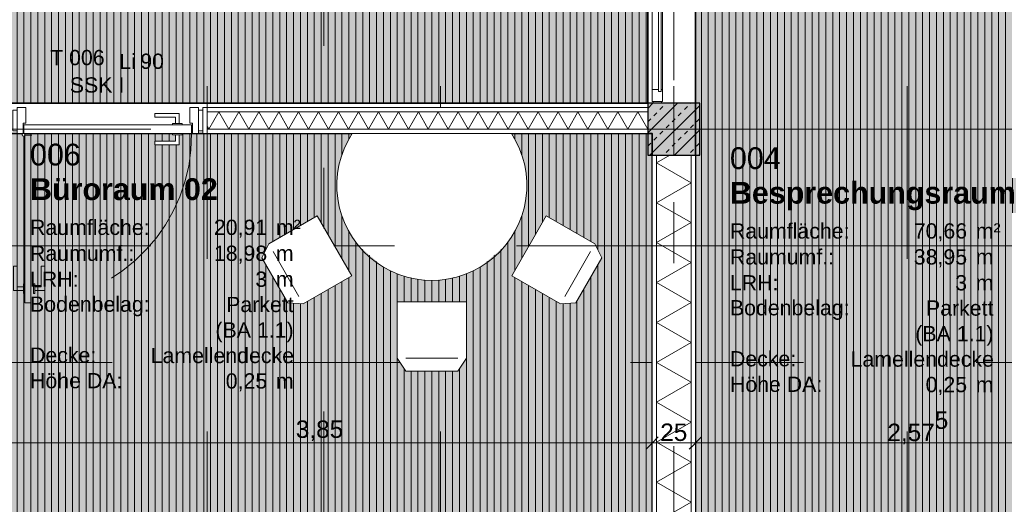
# Model space of a CAD drawing. Header units: metres. Extents: x -111 to 152, y -132 to 99.
# Tile 164 of 256: x -9.18 to -3.49, y -18.37 to -15.57. Entities that reach past the tile are written whole.
import ezdxf
from ezdxf.enums import TextEntityAlignment as Align

# ---------------------------------------------------------------- set-up
doc = ezdxf.new("R2010")
doc.units = ezdxf.units.M
doc.header["$PDMODE"] = 1
doc.header["$PDSIZE"] = -2
for name, pattern in [('Achsen 01', [5.291531, 3.175, -1.058062, 0.352704, -0.705764]), ('gestrichelt - 01', [2, 1, -1]), ('Raster 01', [2, 1, -1])]:
    doc.linetypes.add(name, pattern=pattern)
doc.layers.get('0').update_dxf_attribs({"lineweight": 25})
for name, color, linetype, lineweight, true_color in [('013_Beton und Stahlbetonarbeiten-000 Sichtbeton-343 Innenstütze', 5, 'Continuous', 5, 0x0000ff), ('031_Metallbauarbeiten-350 Lamellendecke DS', 7, 'Continuous', 35, 0x666666), ('039_Trockenbauarbeiten-340 Dämmung', 7, 'Continuous', 9, 0xc0c0c0), ('AV1-Achsen', 1, 'Achsen 01', 18, 0xff0000), ('AV1-Einrichtung', 7, 'Continuous', 9, 0xa6a6a6), ('AV1-Raster', 7, 'Raster 01', 9, 0xa6a6a6), ('AV1-Stempel-Türnummern', 7, 'Continuous', 100, 0x02abea)]:
    doc.layers.add(name, color=color, linetype=linetype, lineweight=lineweight, true_color=true_color)
for name, color, linetype, lineweight in [('013_Beton und Stahlbetonarbeiten-340 Innenstützen', 7, 'Continuous', 25), ('027_Tischlerarbeiten-340 Innentüren', 7, 'Continuous', 9), ('031_Metallbauarbeiten-340 Innentüren _ Elemente', 7, 'Continuous', 9), ('039_Trockenbauarbeiten-340 Gipskarton', 7, 'Continuous', 9), ('_1.35m (3D)', 7, 'Continuous', 9), ('_EG (2D)', 7, 'Continuous', 9), ('_EG - DS (2D)', 7, 'Continuous', 9), ('_GRU (2D)', 7, 'Continuous', 9), ('AV1-Schnitt Achsen', 7, 'Achsen 01', 18), ('AV1-Stempel-Raumstempel', 7, 'Continuous', 9), ('Keine', 7, 'Continuous', 9)]:
    doc.layers.add(name, color=color, linetype=linetype, lineweight=lineweight)
doc.layers.get('0').freeze()
doc.styles.add('Arial', font='arial.ttf')
doc.styles.add('Arial (bold)', font='arialbd.ttf')
doc.dimstyles.new('COE 50', dxfattribs={"dimtxt": 126.090495, "dimasz": 0.001414, "dimexe": 0.001, "dimexo": 0.01, "dimgap": 0.001, "dimtad": 1, "dimdec": 3, "dimtxsty": 'Arial', "dimblk": 'VW_SLASH-3', "dimblk1": 'VW_SLASH-3', "dimblk2": 'VW_SLASH-3', "dimcen": 0, "dimadec": 3, "dimazin": 0, "dimtfac": 0.8, "dimtdec": 3, "dimtix": 1, "dimtmove": 0, "dimatfit": 0, "dimldrblk": 'VW_SLASH-2', "dimfxl": 0.002, "dimfxlon": 1, "dimfrac": 2, "dimtolj": 1, "dimarcsym": 0})
pattern_1 = [(90, (0, 0), (0.04, 0), [])]

# ---------------------------------------------------------------- blocks, each defined once
blk = doc.blocks.new('Group-2')
at = {"layer": 'AV1-Raster'}
for p, q in [((-8.1, -22.95), (-8.1, 1.35)), ((-6.75, -22.95), (-6.75, 1.35)), ((-5.4, -22.95), (-5.4, 1.35)), ((-4.05, -22.95), (-4.05, 1.35)), ((1.35, -16.2), (-40.5, -16.2)), ((1.35, -17.55), (-40.5, -17.55))]:
    blk.add_line(p, q, dxfattribs=at)
blk = doc.blocks.new('1.35m (3D)')
at = {"layer": 'AV1-Raster', "color": 7}
blk.add_blockref('Group-2', (0, 0), dxfattribs=at)
blk = doc.blocks.new('EG - DS (2D)')
at = {"layer": '031_Metallbauarbeiten-350 Lamellendecke DS', "linetype": 'Continuous', "lineweight": 0, "transparency": 33554508}
h = blk.add_hatch(color=254, dxfattribs=at)
h.paths.add_polyline_path([(-5.55, -5.525), (-31.125, -5.525), (-31.125, -7.35), (-25.575, -7.35), (-25.575, -13.625), (-23.075, -13.625), (-23.075, -7.975), (-16.075, -7.975), (-16.075, -13.625), (-23.075, -13.625), (-23.075, -16.075), (-16.075, -16.075), (-16.075, -16.05), (-5.55, -16.05)])
h.paths.add_polyline_path([(-8.0229, -7.95), (-8.0229, -13.65), (-13.575, -13.65), (-13.575, -7.95)])
at = {"layer": '031_Metallbauarbeiten-350 Lamellendecke DS', "linetype": 'Continuous', "lineweight": 9, "transparency": 33554508}
h = blk.add_hatch(dxfattribs=at)
h.set_pattern_fill('Lamellendecke', color=252, style=0, pattern_type=2)
h.set_pattern_definition(pattern_1)
h.paths.add_polyline_path([(-5.55, -5.525), (-31.125, -5.525), (-31.125, -7.35), (-25.575, -7.35), (-25.575, -13.625), (-23.075, -13.625), (-23.075, -7.975), (-16.075, -7.975), (-16.075, -13.625), (-23.075, -13.625), (-23.075, -16.075), (-16.075, -16.075), (-16.075, -16.05), (-5.55, -16.05)])
h.paths.add_polyline_path([(-8.0229, -7.95), (-8.0229, -13.65), (-13.575, -13.65), (-13.575, -7.95)])
at = {"layer": '031_Metallbauarbeiten-350 Lamellendecke DS', "linetype": 'Continuous', "lineweight": 0, "transparency": 33554508}
for points in [[(-5.275, -13.6133), (-5.275, -21.385), (-0.125, -21.385), (-0.125, -8.25), (-5.275, -8.25), (-5.275, -13.3153), (-5.25, -13.3153), (-5.25, -13.6133)], [(-9.375, -16.2246), (-5.525, -16.2246), (-5.525, -21.385), (-9.375, -21.385)]]:
    blk.add_hatch(color=254, dxfattribs=at).paths.add_polyline_path(points)
at = {"layer": '031_Metallbauarbeiten-350 Lamellendecke DS', "linetype": 'Continuous', "lineweight": 9, "transparency": 33554508}
h = blk.add_hatch(dxfattribs=at)
h.set_pattern_fill('Lamellendecke', color=252, style=0, pattern_type=2)
h.set_pattern_definition(pattern_1)
h.paths.add_polyline_path([(-5.275, -13.6133), (-5.275, -21.385), (-0.125, -21.385), (-0.125, -8.25), (-5.275, -8.25), (-5.275, -13.3153), (-5.25, -13.3153), (-5.25, -13.6133)])
h = blk.add_hatch(dxfattribs=at)
h.set_pattern_fill('Lamellendecke', color=252, style=0, pattern_type=2)
h.set_pattern_definition(pattern_1)
h.paths.add_polyline_path([(-9.375, -16.2246), (-5.525, -16.2246), (-5.525, -21.385), (-9.375, -21.385)])
at = {"layer": '031_Metallbauarbeiten-350 Lamellendecke DS', "flags": 128}
for points in [[(-5.55, -5.525), (-31.125, -5.525), (-31.125, -7.35), (-25.575, -7.35), (-25.575, -13.625), (-23.075, -13.625), (-23.075, -7.975), (-16.075, -7.975), (-16.075, -13.625), (-23.075, -13.625), (-23.075, -16.075), (-16.075, -16.075), (-16.075, -16.05), (-5.55, -16.05)], [(-5.275, -13.6133), (-5.275, -21.385), (-0.125, -21.385), (-0.125, -8.25), (-5.275, -8.25), (-5.275, -13.3153), (-5.25, -13.3153), (-5.25, -13.6133)], [(-9.375, -16.2246), (-5.525, -16.2246), (-5.525, -21.385), (-9.375, -21.385)]]:
    blk.add_lwpolyline(points, close=True, dxfattribs=at)
blk = doc.blocks.new('Group-12')
at = {"color": 255}
for points in [[(-5.518, -13.7322), (-5.472, -13.7322), (-5.472, -13.7222), (-5.465, -13.7222), (-5.465, -13.6603), (-5.525, -13.6603), (-5.525, -13.7472), (-5.518, -13.7472)], [(-5.525, -13.7872), (-5.465, -13.7872), (-5.465, -14.7747), (-5.525, -14.7747)], [(-5.525, -14.9247), (-5.465, -14.9247), (-5.465, -15.9697), (-5.525, -15.9697)]]:
    blk.add_wipeout(points, dxfattribs=at).dxf.layer = '031_Metallbauarbeiten-340 Innentüren _ Elemente'
at = {"layer": '031_Metallbauarbeiten-340 Innentüren _ Elemente', "flags": 128}
blk.add_lwpolyline([(-5.518, -13.7322), (-5.472, -13.7322), (-5.472, -13.7222), (-5.465, -13.7222), (-5.465, -13.6603), (-5.525, -13.6603), (-5.525, -13.7472), (-5.518, -13.7472)], close=True, dxfattribs=at)
at = {"layer": '031_Metallbauarbeiten-340 Innentüren _ Elemente', "color": 8, "flags": 128}
for points in [[(-5.525, -13.7872), (-5.465, -13.7872), (-5.465, -14.7747), (-5.525, -14.7747)], [(-5.525, -14.9247), (-5.465, -14.9247), (-5.465, -15.9697), (-5.525, -15.9697)]]:
    blk.add_lwpolyline(points, close=True, dxfattribs=at)
at = {"layer": '031_Metallbauarbeiten-340 Innentüren _ Elemente', "color": 253, "linetype": 'gestrichelt - 01', "lineweight": 9}
blk.add_arc((-5.465, -13.7222), 1.1375, 270, 357.2053, dxfattribs=at)
at = {"color": 255}
for points in [[(-5.472, -13.7272), (-5.465, -13.7272), (-5.465, -13.8122), (-5.525, -13.8122), (-5.525, -13.7522), (-5.518, -13.7522), (-5.518, -13.7422), (-5.472, -13.7422)], [(-5.538, -14.8022), (-5.538, -14.8232), (-5.561, -14.8232), (-5.561, -14.7952), (-5.595, -14.7952), (-5.595, -14.6532), (-5.551, -14.6532), (-5.551, -14.6742), (-5.574, -14.6742), (-5.574, -14.7742), (-5.551, -14.7742), (-5.551, -14.8022)], [(-5.452, -14.8022), (-5.452, -14.8232), (-5.429, -14.8232), (-5.429, -14.7952), (-5.395, -14.7952), (-5.395, -14.6532), (-5.439, -14.6532), (-5.439, -14.6742), (-5.416, -14.6742), (-5.416, -14.7742), (-5.439, -14.7742), (-5.439, -14.8022)], [(-5.525, -15.9697), (-5.465, -15.9697), (-5.465, -16.0397), (-5.525, -16.0397)]]:
    blk.add_wipeout(points, dxfattribs=at).dxf.layer = '031_Metallbauarbeiten-340 Innentüren _ Elemente'
at = {"layer": '031_Metallbauarbeiten-340 Innentüren _ Elemente', "flags": 128}
for points in [[(-5.472, -13.7272), (-5.465, -13.7272), (-5.465, -13.8122), (-5.525, -13.8122), (-5.525, -13.7522), (-5.518, -13.7522), (-5.518, -13.7422), (-5.472, -13.7422)], [(-5.525, -15.9697), (-5.465, -15.9697), (-5.465, -16.0397), (-5.525, -16.0397)]]:
    blk.add_lwpolyline(points, close=True, dxfattribs=at)
at = {"layer": '031_Metallbauarbeiten-340 Innentüren _ Elemente', "color": 8, "flags": 128}
for points in [[(-5.538, -14.8022), (-5.538, -14.8232), (-5.561, -14.8232), (-5.561, -14.7952), (-5.595, -14.7952), (-5.595, -14.6532), (-5.551, -14.6532), (-5.551, -14.6742), (-5.574, -14.6742), (-5.574, -14.7742), (-5.551, -14.7742), (-5.551, -14.8022)], [(-5.452, -14.8022), (-5.452, -14.8232), (-5.429, -14.8232), (-5.429, -14.7952), (-5.395, -14.7952), (-5.395, -14.6532), (-5.439, -14.6532), (-5.439, -14.6742), (-5.416, -14.6742), (-5.416, -14.7742), (-5.439, -14.7742), (-5.439, -14.8022)]]:
    blk.add_lwpolyline(points, close=True, dxfattribs=at)
at = {"color": 255}
for points in [[(-5.538, -14.7962), (-5.525, -14.7962), (-5.525, -14.8292), (-5.538, -14.8292)], [(-5.465, -14.7962), (-5.452, -14.7962), (-5.452, -14.8292), (-5.465, -14.8292)], [(-5.52, -16.0397), (-5.47, -16.0397), (-5.47, -16.05), (-5.52, -16.05)]]:
    blk.add_wipeout(points, dxfattribs=at).dxf.layer = '031_Metallbauarbeiten-340 Innentüren _ Elemente'
at = {"layer": '031_Metallbauarbeiten-340 Innentüren _ Elemente', "color": 8, "flags": 128}
for points in [[(-5.538, -14.7962), (-5.525, -14.7962), (-5.525, -14.8292), (-5.538, -14.8292)], [(-5.465, -14.7962), (-5.452, -14.7962), (-5.452, -14.8292), (-5.465, -14.8292)]]:
    blk.add_lwpolyline(points, close=True, dxfattribs=at)
at = {"layer": '031_Metallbauarbeiten-340 Innentüren _ Elemente', "flags": 128}
blk.add_lwpolyline([(-5.52, -16.0397), (-5.47, -16.0397), (-5.47, -16.05), (-5.52, -16.05)], close=True, dxfattribs=at)
at = {"color": 255}
blk.add_wipeout([(-5.518, -14.8547), (-5.472, -14.8547), (-5.472, -14.8647), (-5.465, -14.8647), (-5.465, -14.9247), (-5.525, -14.9247), (-5.525, -14.8397), (-5.518, -14.8397)], dxfattribs=at).dxf.layer = '031_Metallbauarbeiten-340 Innentüren _ Elemente'
at = {"layer": '031_Metallbauarbeiten-340 Innentüren _ Elemente', "flags": 128}
blk.add_lwpolyline([(-5.518, -14.8547), (-5.472, -14.8547), (-5.472, -14.8647), (-5.465, -14.8647), (-5.465, -14.9247), (-5.525, -14.9247), (-5.525, -14.8397), (-5.518, -14.8397)], close=True, dxfattribs=at)
at = {"color": 255}
for points in [[(-5.472, -14.8597), (-5.465, -14.8597), (-5.465, -14.7747), (-5.525, -14.7747), (-5.525, -14.8347), (-5.518, -14.8347), (-5.518, -14.8447), (-5.472, -14.8447)], [(-5.488, -14.9117), (-5.473, -14.9117), (-5.473, -15.9827), (-5.488, -15.9827)]]:
    blk.add_wipeout(points, dxfattribs=at).dxf.layer = '031_Metallbauarbeiten-340 Innentüren _ Elemente'
at = {"layer": '031_Metallbauarbeiten-340 Innentüren _ Elemente', "flags": 128}
for points in [[(-5.472, -14.8597), (-5.465, -14.8597), (-5.465, -14.7747), (-5.525, -14.7747), (-5.525, -14.8347), (-5.518, -14.8347), (-5.518, -14.8447), (-5.472, -14.8447)], [(-5.488, -14.9117), (-5.473, -14.9117), (-5.473, -15.9827), (-5.488, -15.9827)]]:
    blk.add_lwpolyline(points, close=True, dxfattribs=at)
at = {"color": 255}
blk.add_wipeout([(-5.488, -13.7992), (-5.473, -13.7992), (-5.473, -14.7877), (-5.488, -14.7877)], dxfattribs=at).dxf.layer = '031_Metallbauarbeiten-340 Innentüren _ Elemente'
at = {"layer": '031_Metallbauarbeiten-340 Innentüren _ Elemente', "color": 253, "linetype": 'gestrichelt - 01', "lineweight": 9, "flags": 128}
blk.add_lwpolyline([(-4.3425, -13.7752), (-4.3425, -13.7292), (-4.3275, -13.7292), (-4.3275, -13.7222), (-4.358, -13.7222), (-4.358, -13.7092), (-4.364, -13.7092), (-4.364, -13.6862), (-4.392, -13.6862), (-4.392, -13.6522), (-4.534, -13.6522), (-4.534, -13.6962), (-4.513, -13.6962), (-4.513, -13.6732), (-4.413, -13.6732), (-4.413, -13.6962), (-4.385, -13.6962), (-4.385, -13.7092), (-4.391, -13.7092), (-4.391, -13.7222), (-5.46, -13.7222), (-5.46, -13.7292), (-5.445, -13.7292), (-5.445, -13.7752), (-5.435, -13.7752), (-5.435, -13.7822), (-5.375, -13.7822), (-5.375, -13.7822), (-4.4125, -13.7822), (-4.4125, -13.7822), (-4.391, -13.7822), (-4.391, -13.7952), (-4.385, -13.7952), (-4.385, -13.8082), (-4.413, -13.8082), (-4.413, -13.8312), (-4.513, -13.8312), (-4.513, -13.8082), (-4.534, -13.8082), (-4.534, -13.8522), (-4.392, -13.8522), (-4.392, -13.8182), (-4.364, -13.8182), (-4.364, -13.7952), (-4.358, -13.7952), (-4.358, -13.7822), (-4.3525, -13.7822), (-4.3525, -13.7752)], close=True, dxfattribs=at)
at = {"layer": '031_Metallbauarbeiten-340 Innentüren _ Elemente', "flags": 128}
blk.add_lwpolyline([(-5.488, -13.7992), (-5.473, -13.7992), (-5.473, -14.7877), (-5.488, -14.7877)], close=True, dxfattribs=at)
at = {"color": 255}
blk.add_wipeout([(-5.52, -13.65), (-5.47, -13.65), (-5.47, -13.6603), (-5.52, -13.6603)], dxfattribs=at).dxf.layer = '031_Metallbauarbeiten-340 Innentüren _ Elemente'
at = {"layer": '031_Metallbauarbeiten-340 Innentüren _ Elemente', "flags": 128}
blk.add_lwpolyline([(-5.52, -13.65), (-5.47, -13.65), (-5.47, -13.6603), (-5.52, -13.6603)], close=True, dxfattribs=at)
blk = doc.blocks.new('Group-120')
at = {"color": 255, "linetype": 'Continuous', "lineweight": 5}
blk.add_wipeout([(-21.475, 5.3), (-16.35, 5.3), (-16.35, 5.5), (-21.475, 5.5)], dxfattribs=at).dxf.layer = '039_Trockenbauarbeiten-340 Dämmung'
blk = doc.blocks.new('Group-121')
at = {"layer": '039_Trockenbauarbeiten-340 Dämmung', "transparency": 33554687, "flags": 128}
blk.add_lwpolyline([(-21.475, 5.5), (-21.3595, 5.3), (-21.2441, 5.5), (-21.1286, 5.3), (-21.0131, 5.5), (-20.8976, 5.3), (-20.7822, 5.5), (-20.6667, 5.3), (-20.5512, 5.5), (-20.4358, 5.3), (-20.3203, 5.5), (-20.2048, 5.3), (-20.0894, 5.5), (-19.9739, 5.3), (-19.8584, 5.5), (-19.7429, 5.3), (-19.6275, 5.5), (-19.512, 5.3), (-19.3965, 5.5), (-19.2811, 5.3), (-19.1656, 5.5), (-19.0501, 5.3), (-18.9347, 5.5), (-18.8192, 5.3), (-18.7037, 5.5), (-18.5882, 5.3), (-18.4728, 5.5), (-18.3573, 5.3), (-18.2418, 5.5), (-18.1264, 5.3), (-18.0109, 5.5), (-17.8954, 5.3), (-17.78, 5.5), (-17.6645, 5.3), (-17.549, 5.5), (-17.4335, 5.3), (-17.3181, 5.5), (-17.2026, 5.3), (-17.0871, 5.5), (-16.9717, 5.3), (-16.8562, 5.5), (-16.7407, 5.3), (-16.6253, 5.5), (-16.5098, 5.3), (-16.3943, 5.5), (-16.35, 5.4232)], dxfattribs=at)
blk = doc.blocks.new('Group-122')
at = {"layer": '039_Trockenbauarbeiten-340 Dämmung'}
blk.add_blockref('Group-120', (0, 0), dxfattribs=at)
at = {"layer": '039_Trockenbauarbeiten-340 Dämmung', "transparency": 33554687}
blk.add_blockref('Group-121', (0, 0), dxfattribs=at)
blk = doc.blocks.new('Parametric Object-9')
at = {"layer": '039_Trockenbauarbeiten-340 Dämmung', "color": 7, "transparency": 33554687}
blk.add_blockref('Group-122', (0, 0), dxfattribs=at)
at = {"layer": '039_Trockenbauarbeiten-340 Dämmung', "color": 0, "flags": 1}
for tag in ['IFC_UUID', 'instanceID', 'prm0_name', 'prm0_type', 'prm0_value', 'prm1_name', 'prm1_type', 'prm1_value', 'prm2_name', 'prm2_type', 'prm2_value', 'prm3_name', 'prm3_type', 'prm3_value', 'prm4_name', 'prm4_type', 'prm4_value', 'prm5_name', 'prm5_type', 'prm5_value', 'prm6_name', 'prm6_type', 'prm6_value']:
    blk.add_attdef(tag, (-5.5, -21.475), '', height=0.00018, dxfattribs=at)
blk = doc.blocks.new('Group-132')
at = {"color": 255, "linetype": 'Continuous', "lineweight": 5}
blk.add_wipeout([(-16.1, 5.55), (-16.1, 8.125), (-16.2, 8.125), (-16.2, 5.55)], dxfattribs=at).dxf.layer = '039_Trockenbauarbeiten-340 Dämmung'
blk = doc.blocks.new('Group-133')
at = {"layer": '039_Trockenbauarbeiten-340 Dämmung', "transparency": 33554687, "flags": 128}
blk.add_lwpolyline([(-16.2, 5.55), (-16.1, 5.6077), (-16.2, 5.6655), (-16.1, 5.7232), (-16.2, 5.7809), (-16.1, 5.8387), (-16.2, 5.8964), (-16.1, 5.9541), (-16.2, 6.0119), (-16.1, 6.0696), (-16.2, 6.1274), (-16.1, 6.1851), (-16.2, 6.2428), (-16.1, 6.3006), (-16.2, 6.3583), (-16.1, 6.416), (-16.2, 6.4738), (-16.1, 6.5315), (-16.2, 6.5892), (-16.1, 6.647), (-16.2, 6.7047), (-16.1, 6.7624), (-16.2, 6.8202), (-16.1, 6.8779), (-16.2, 6.9356), (-16.1, 6.9934), (-16.2, 7.0511), (-16.1, 7.1088), (-16.2, 7.1666), (-16.1, 7.2243), (-16.2, 7.2821), (-16.1, 7.3398), (-16.2, 7.3975), (-16.1, 7.4553), (-16.2, 7.513), (-16.1, 7.5707), (-16.2, 7.6285), (-16.1, 7.6862), (-16.2, 7.7439), (-16.1, 7.8017), (-16.2, 7.8594), (-16.1, 7.9171), (-16.2, 7.9749), (-16.1, 8.0326), (-16.2, 8.0903), (-16.14, 8.125)], dxfattribs=at)
blk = doc.blocks.new('Group-134')
at = {"layer": '039_Trockenbauarbeiten-340 Dämmung'}
blk.add_blockref('Group-132', (0, 0), dxfattribs=at)
at = {"layer": '039_Trockenbauarbeiten-340 Dämmung', "transparency": 33554687}
blk.add_blockref('Group-133', (0, 0), dxfattribs=at)
blk = doc.blocks.new('Parametric Object-12')
at = {"layer": '039_Trockenbauarbeiten-340 Dämmung', "color": 7, "transparency": 33554687}
blk.add_blockref('Group-134', (0, 0), dxfattribs=at)
at = {"layer": '039_Trockenbauarbeiten-340 Dämmung', "color": 0, "flags": 1}
for tag in ['IFC_UUID', 'instanceID', 'prm0_name', 'prm0_type', 'prm0_value', 'prm1_name', 'prm1_type', 'prm1_value', 'prm2_name', 'prm2_type', 'prm2_value', 'prm3_name', 'prm3_type', 'prm3_value', 'prm4_name', 'prm4_type', 'prm4_value', 'prm5_name', 'prm5_type', 'prm5_value', 'prm6_name', 'prm6_type', 'prm6_value']:
    blk.add_attdef(tag, (-8.125, -16.2), '', height=0.00018, dxfattribs=at)
blk = doc.blocks.new('COE - Innentür 1.10 _ 0.15')
at = {"layer": '027_Tischlerarbeiten-340 Innentüren', "color": 253, "linetype": 'gestrichelt - 01', "lineweight": 9, "transparency": 33554687, "flags": 128}
for points in [[(0.9825, 1.0375), (0.9625, 1.0375), (0.9625, 1.075), (0.8425, 1.075), (0.8425, 1.095), (0.9825, 1.095)], [(0.085, 1.03), (1.055, 1.03), (1.055, 0.98), (0.085, 0.98)], [(0.945, 1.03), (0.945, 1.0375), (1, 1.0375), (1, 1.03)], [(0.9825, 0.9725), (0.9625, 0.9725), (0.9625, 0.935), (0.8425, 0.935), (0.8425, 0.915), (0.9825, 0.915)], [(0.945, 0.9725), (0.945, 0.98), (1, 0.98), (1, 0.9725)]]:
    blk.add_lwpolyline(points, close=True, dxfattribs=at)
at = {"layer": '027_Tischlerarbeiten-340 Innentüren', "color": 253, "linetype": 'gestrichelt - 01', "lineweight": 9, "transparency": 33554687}
blk.add_arc((0.0825, 1.0375), 0.9725, 269.5581, 356.6163, dxfattribs=at)
at = {"color": 255}
for points in [[(-0.06, 1.1), (0.06, 1.1), (0.06, 1.075), (-0.06, 1.075)], [(-0.06, 0.025), (0.06, 0.025), (0.06, 0), (-0.06, 0)]]:
    blk.add_wipeout(points, dxfattribs=at).dxf.layer = '027_Tischlerarbeiten-340 Innentüren'
at = {"layer": '027_Tischlerarbeiten-340 Innentüren', "flags": 128}
for points in [[(-0.06, 1.1), (0.06, 1.1), (0.06, 1.075), (-0.06, 1.075)], [(-0.06, 0.025), (0.06, 0.025), (0.06, 0), (-0.06, 0)]]:
    blk.add_lwpolyline(points, close=True, dxfattribs=at)
at = {"color": 255}
blk.add_wipeout([(0.075, 0.06), (0.015, 0.06), (0.015, 0.075), (-0.075, 0.075), (-0.075, 0.025), (0.075, 0.025)], dxfattribs=at).dxf.layer = '027_Tischlerarbeiten-340 Innentüren'
at = {"layer": '027_Tischlerarbeiten-340 Innentüren', "flags": 128}
blk.add_lwpolyline([(0.075, 0.06), (0.015, 0.06), (0.015, 0.075), (-0.075, 0.075), (-0.075, 0.025), (0.075, 0.025)], close=True, dxfattribs=at)
at = {"color": 255}
blk.add_wipeout([(0.075, 1.035), (0.075, 0.065), (0.025, 0.065), (0.025, 1.035)], dxfattribs=at).dxf.layer = '027_Tischlerarbeiten-340 Innentüren'
at = {"layer": '027_Tischlerarbeiten-340 Innentüren', "flags": 128}
blk.add_lwpolyline([(0.075, 1.035), (0.075, 0.065), (0.025, 0.065), (0.025, 1.035)], close=True, dxfattribs=at)
at = {"color": 255}
for points in [[(0.075, 1.04), (0.015, 1.04), (0.015, 1.025), (-0.075, 1.025), (-0.075, 1.075), (0.075, 1.075)], [(0.0175, 0.1375), (0.0175, 0.1575), (-0.02, 0.1575), (-0.02, 0.2775), (-0.04, 0.2775), (-0.04, 0.1375)], [(0.0825, 0.1375), (0.0825, 0.1575), (0.12, 0.1575), (0.12, 0.2775), (0.14, 0.2775), (0.14, 0.1375)]]:
    blk.add_wipeout(points, dxfattribs=at).dxf.layer = '027_Tischlerarbeiten-340 Innentüren'
at = {"layer": '027_Tischlerarbeiten-340 Innentüren', "flags": 128}
for points in [[(0.075, 1.04), (0.015, 1.04), (0.015, 1.025), (-0.075, 1.025), (-0.075, 1.075), (0.075, 1.075)], [(0.0175, 0.1375), (0.0175, 0.1575), (-0.02, 0.1575), (-0.02, 0.2775), (-0.04, 0.2775), (-0.04, 0.1375)], [(0.0825, 0.1375), (0.0825, 0.1575), (0.12, 0.1575), (0.12, 0.2775), (0.14, 0.2775), (0.14, 0.1375)]]:
    blk.add_lwpolyline(points, close=True, dxfattribs=at)
at = {"color": 255}
for points in [[(0.09, 1.0375), (0.0878, 1.0322), (0.0825, 1.03), (0.0772, 1.0322), (0.075, 1.0375), (0.0772, 1.0428), (0.0825, 1.045), (0.0878, 1.0428)], [(0.0175, 0.175), (0.025, 0.175), (0.025, 0.12), (0.0175, 0.12)], [(0.075, 0.175), (0.0825, 0.175), (0.0825, 0.12), (0.075, 0.12)]]:
    blk.add_wipeout(points, dxfattribs=at).dxf.layer = '027_Tischlerarbeiten-340 Innentüren'
at = {"layer": '027_Tischlerarbeiten-340 Innentüren', "flags": 128}
for points in [[(0.0175, 0.175), (0.025, 0.175), (0.025, 0.12), (0.0175, 0.12)], [(0.075, 0.175), (0.0825, 0.175), (0.0825, 0.12), (0.075, 0.12)]]:
    blk.add_lwpolyline(points, close=True, dxfattribs=at)
at = {"layer": '027_Tischlerarbeiten-340 Innentüren'}
blk.add_circle((0.0825, 1.0375), 0.0075, dxfattribs=at)
blk = doc.blocks.new('Group-218')
at = {"color": 255, "transparency": 33554559}
blk.add_wipeout([(-5.966, -17.2047), (-5.816, -16.9449), (-5.856, -16.8641), (-6.1374, -16.7016), (-6.3374, -17.048), (-6.056, -17.2105)], dxfattribs=at).dxf.layer = 'AV1-Einrichtung'
at = {"layer": 'AV1-Einrichtung'}
blk.add_line((-5.881, -16.9074), (-6.031, -17.1672), dxfattribs=at)
at = {"layer": 'AV1-Einrichtung', "flags": 128}
blk.add_lwpolyline([(-5.966, -17.2047), (-5.816, -16.9449), (-5.856, -16.8641), (-6.1374, -16.7016), (-6.3374, -17.048), (-6.056, -17.2105)], close=True, dxfattribs=at)
blk = doc.blocks.new('Group-219')
at = {"color": 255, "transparency": 33554559}
blk.add_wipeout([(-7.784, -16.9449), (-7.634, -17.2047), (-7.544, -17.2105), (-7.2626, -17.048), (-7.4626, -16.7016), (-7.744, -16.8641)], dxfattribs=at).dxf.layer = 'AV1-Einrichtung'
at = {"layer": 'AV1-Einrichtung'}
blk.add_line((-7.569, -17.1672), (-7.719, -16.9074), dxfattribs=at)
at = {"layer": 'AV1-Einrichtung', "flags": 128}
blk.add_lwpolyline([(-7.784, -16.9449), (-7.634, -17.2047), (-7.544, -17.2105), (-7.2626, -17.048), (-7.4626, -16.7016), (-7.744, -16.8641)], close=True, dxfattribs=at)
blk = doc.blocks.new('Group-220')
at = {"color": 255, "transparency": 33554559}
blk.add_wipeout([(-6.95, -17.5996), (-6.65, -17.5996), (-6.6, -17.5246), (-6.6, -17.1996), (-7, -17.1996), (-7, -17.5246)], dxfattribs=at).dxf.layer = 'AV1-Einrichtung'
at = {"layer": 'AV1-Einrichtung'}
blk.add_line((-6.65, -17.5246), (-6.95, -17.5246), dxfattribs=at)
at = {"layer": 'AV1-Einrichtung', "flags": 128}
blk.add_lwpolyline([(-6.95, -17.5996), (-6.65, -17.5996), (-6.6, -17.5246), (-6.6, -17.1996), (-7, -17.1996), (-7, -17.5246)], close=True, dxfattribs=at)
blk = doc.blocks.new('Türnummer 2 - Innentür')
at = {"layer": '031_Metallbauarbeiten-340 Innentüren _ Elemente', "char_height": 0.08826, "attachment_point": 8, "line_spacing_factor": 0.965511, "style": 'Arial'}
for s, insert in [('Li', (0, -0.0671)), ('90', (0.1423, -0.0671))]:
    blk.add_mtext(s, dxfattribs=dict(at, insert=insert))
at = {"layer": '031_Metallbauarbeiten-340 Innentüren _ Elemente', "style": 'Arial'}
blk.add_attdef('Türnummer', text='', height=0.0883, dxfattribs=at).set_placement((-0.2903, -0.071), align=Align.BOTTOM_CENTER)
at = {"layer": '031_Metallbauarbeiten-340 Innentüren _ Elemente', "color": 7, "transparency": 33554687, "style": 'Arial'}
blk.add_attdef('Schallschutzklasse', text='', height=0.0883, dxfattribs=at).set_placement((-0.1763, -0.2296), align=Align.BOTTOM_CENTER)
at = {"layer": 'Keine', "color": 0, "flags": 1}
for tag, p in [('Lichte_Breite', (-0.4481, -0.3885)), ('Panikfunktion', (-0.4481, -0.5473)), ('AT-Nr.', (-0.4481, -0.7062))]:
    blk.add_attdef(tag, p, '', height=0.0883, dxfattribs=at)
blk = doc.blocks.new('Raumstempel - Symbol - 1 (2D)')
at = {"layer": 'AV1-Stempel-Raumstempel', "attachment_point": 1, "line_spacing_factor": 0.967919, "style": 'Arial'}
for s, insert, char_height in [('Raumfläche:', (0.2, -0.6736), 0.088263), ('m²', (1.6225, -0.6736), 0.08826), ('Raumumf.:', (0.2, -0.8236), 0.08826), ('m', (1.6225, -0.8236), 0.0883), ('LRH:', (0.2, -0.9736), 0.08826), ('m', (1.6225, -0.9736), 0.0883), ('Bodenbelag:', (0.2, -1.118), 0.088263), ('Decke:', (0.2, -1.4131), 0.08826), ('Höhe DA:', (0.2, -1.5607), 0.08826), ('m', (1.6225, -1.5625), 0.0883)]:
    blk.add_mtext(s, dxfattribs=dict(at, insert=insert, char_height=char_height))
at = {"layer": 'AV1-Stempel-Raumstempel'}
for tag, style, p in [('Raumnummer', 'Arial', (0.2, -0.2337)), ('Raumname', 'Arial (bold)', (0.2, -0.4337))]:
    blk.add_attdef(tag, text='', height=0.1261, dxfattribs=dict(at, style=style)).set_placement(p, align=Align.TOP_LEFT)
at = {"layer": 'AV1-Stempel-Raumstempel', "style": 'Arial'}
for tag, p in [('Raumfläche', (1.5725, -0.6736)), ('Raumumfang', (1.5725, -0.8236)), ('LRH', (1.5725, -0.9736)), ('Bodenbelag', (1.7253, -1.1199)), ('Bodendetail', (1.7253, -1.2674)), ('Decke', (1.7278, -1.415)), ('Höhe_DA', (1.5725, -1.5625))]:
    blk.add_attdef(tag, text='', height=0.0883, dxfattribs=at).set_placement(p, align=Align.TOP_RIGHT)
blk = doc.blocks.new('VW_SLASH-3')
at = {"color": 0, "linetype": 'ByBlock', "lineweight": -2, "transparency": 16777216}
blk.add_line((0, 0), (-1, 0), dxfattribs=at)
at = {"color": 0, "linetype": 'Continuous', "lineweight": 15, "transparency": 16777216, "flags": 128}
blk.add_lwpolyline([(0.5, 0.5), (-0.5, -0.5)], dxfattribs=at)
blk = doc.blocks.new('*D1621')
at = {"layer": '031_Metallbauarbeiten-340 Innentüren _ Elemente', "color": 0, "linetype": 'Continuous', "lineweight": -2, "transparency": 33554687}
for p, q in [((-9.375, -18.1156), (-9.375, -17.9656)), ((-5.525, -18.1156), (-5.525, -17.9656)), ((-5.5957, -18.0156), (-9.3043, -18.0156))]:
    blk.add_line(p, q, dxfattribs=at)
at = {"layer": 'Defpoints', "color": 0, "transparency": 33554687}
for p in [(-9.375, -18.0156), (-9.375, -18.2418), (-5.525, -18.3158)]:
    blk.add_point(p, dxfattribs=at)
at = {"layer": '031_Metallbauarbeiten-340 Innentüren _ Elemente', "color": 0, "lineweight": -2, "xscale": 0.070693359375, "yscale": 0.070693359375, "zscale": 0.070693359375, "rotation": 180}
blk.add_blockref('VW_SLASH-3', (-9.375, -18.0156), dxfattribs=at)
at = {"layer": '031_Metallbauarbeiten-340 Innentüren _ Elemente', "color": 0, "lineweight": -2, "xscale": 0.070693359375, "yscale": 0.070693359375, "zscale": 0.070693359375}
blk.add_blockref('VW_SLASH-3', (-5.525, -18.0156), dxfattribs=at)
at = {"layer": '031_Metallbauarbeiten-340 Innentüren _ Elemente', "color": 0, "lineweight": 25, "transparency": 33554687, "insert": (-7.45, -17.945), "char_height": 0.10087, "attachment_point": 5, "style": 'Arial'}
blk.add_mtext('\\A1;3,85', dxfattribs=at)
blk = doc.blocks.new('VW_SLASH-2')
at = {"color": 0, "linetype": 'ByBlock', "lineweight": -2, "transparency": 16777216}
blk.add_line((0, 0), (-1, 0), dxfattribs=at)
at = {"color": 0, "linetype": 'Continuous', "lineweight": 15, "transparency": 16777216, "flags": 128}
blk.add_lwpolyline([(0.5, 0.5), (-0.5, -0.5)], dxfattribs=at)
blk = doc.blocks.new('*D1622')
at = {"layer": '031_Metallbauarbeiten-340 Innentüren _ Elemente', "color": 0, "linetype": 'Continuous', "lineweight": -2, "transparency": 33554687}
for p, q in [((-5.525, -18.1156), (-5.525, -17.9656)), ((-5.275, -17.9647), (-5.275, -18.0656)), ((-5.3457, -18.0156), (-5.4543, -18.0156))]:
    blk.add_line(p, q, dxfattribs=at)
at = {"layer": 'Defpoints', "color": 0, "transparency": 33554687}
for p in [(-5.275, -17.9547), (-5.525, -18.0156), (-5.525, -18.3158)]:
    blk.add_point(p, dxfattribs=at)
at = {"layer": '031_Metallbauarbeiten-340 Innentüren _ Elemente', "color": 0, "lineweight": -2, "xscale": 0.070693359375, "yscale": 0.070693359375, "zscale": 0.070693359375, "rotation": 180}
blk.add_blockref('VW_SLASH-3', (-5.525, -18.0156), dxfattribs=at)
at = {"layer": '031_Metallbauarbeiten-340 Innentüren _ Elemente', "color": 0, "lineweight": -2, "xscale": 0.070693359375, "yscale": 0.070693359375, "zscale": 0.070693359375}
blk.add_blockref('VW_SLASH-3', (-5.275, -18.0156), dxfattribs=at)
at = {"layer": '031_Metallbauarbeiten-340 Innentüren _ Elemente', "color": 0, "lineweight": 25, "transparency": 33554687, "insert": (-5.4, -17.9541), "char_height": 0.10087, "attachment_point": 5, "style": 'Arial'}
blk.add_mtext('\\A1;25', dxfattribs=at)
blk = doc.blocks.new('*D1728')
at = {"layer": '031_Metallbauarbeiten-340 Innentüren _ Elemente', "color": 0, "linetype": 'Continuous', "lineweight": -2, "transparency": 33554687}
for p, q in [((-2.7, -17.9156), (-2.7, -18.0656)), ((-5.275, -18.0256), (-5.275, -18.0656)), ((-2.7707, -18.0156), (-5.2043, -18.0156))]:
    blk.add_line(p, q, dxfattribs=at)
at = {"layer": 'Defpoints', "color": 0, "transparency": 33554687}
for p in [(-2.7, -17.55), (-5.275, -18.0156), (-5.275, -18.0156)]:
    blk.add_point(p, dxfattribs=at)
at = {"layer": '031_Metallbauarbeiten-340 Innentüren _ Elemente', "color": 0, "lineweight": -2, "xscale": 0.070693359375, "yscale": 0.070693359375, "zscale": 0.070693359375, "rotation": 180}
blk.add_blockref('VW_SLASH-3', (-5.275, -18.0156), dxfattribs=at)
at = {"layer": '031_Metallbauarbeiten-340 Innentüren _ Elemente', "color": 0, "lineweight": -2, "xscale": 0.070693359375, "yscale": 0.070693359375, "zscale": 0.070693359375}
blk.add_blockref('VW_SLASH-3', (-2.7, -18.0156), dxfattribs=at)
at = {"layer": '031_Metallbauarbeiten-340 Innentüren _ Elemente', "color": 0, "lineweight": 25, "transparency": 33554687, "insert": (-3.9875, -17.9282), "char_height": 0.100872, "attachment_point": 5, "style": 'Arial'}
blk.add_mtext('\\A1;2,57\\S5^ ;', dxfattribs=at)
blk = doc.blocks.new('Group-710')
at = {"layer": 'AV1-Achsen'}
blk.add_line((-5.4, -26.5), (-5.4, 4.9), dxfattribs=at)
blk = doc.blocks.new('Group-718')
at = {"layer": 'AV1-Achsen'}
blk.add_line((-43.35, -16.2), (4.2, -16.2), dxfattribs=at)
blk = doc.blocks.new('Group-723')
at = {"layer": 'AV1-Schnitt Achsen'}
blk.add_line((-43.35, -16.875), (4.2, -16.875), dxfattribs=at)
blk = doc.blocks.new('Group-727')
at = {"layer": 'AV1-Schnitt Achsen'}
blk.add_line((-7.425, -26.3), (-7.425, 4.7), dxfattribs=at)
blk = doc.blocks.new('GRU (2D)')
at = {"layer": 'AV1-Achsen', "color": 7}
for name in ['Group-710', 'Group-718']:
    blk.add_blockref(name, (0, 0), dxfattribs=at)
at = {"layer": 'AV1-Schnitt Achsen', "color": 7}
for name in ['Group-727', 'Group-723']:
    blk.add_blockref(name, (0, 0), dxfattribs=at)
blk = doc.blocks.new('EG (2D)')
at = {"layer": '031_Metallbauarbeiten-340 Innentüren _ Elemente', "color": 7}
blk.add_blockref('Group-12', (0, 0), dxfattribs=at)
at = {"layer": 'AV1-Einrichtung', "color": 7}
blk.add_blockref('Group-220', (0, 0), dxfattribs=at)
at = {"layer": 'AV1-Stempel-Raumstempel'}
blk.add_blockref('Raumstempel - Symbol - 1 (2D)', (-5.275, -16.0708), dxfattribs=at).add_auto_attribs({'Raumname': 'Besprechungsraum', 'Raumnummer': '004', 'Bodendetail': '(BA 1.1)', 'Raumfläche': '70,66', 'LRH': '3', 'Raumumfang': '38,95', 'Höhe_DA': '0,25', 'Decke': 'Lamellendecke', 'Bodenbelag': 'Parkett'})
at = {"layer": 'AV1-Stempel-Türnummern', "color": 7}
blk.add_blockref('Türnummer 2 - Innentür', (-8.5608, -15.785), dxfattribs=at).add_auto_attribs({'Türnummer': 'T 006', 'Schallschutzklasse': 'SSK I'})
at = {"color": 255}
blk.add_wipeout([(-5.3, -21.475), (-5.3, -16.35), (-5.5, -16.35), (-5.5, -21.475)], dxfattribs=at).dxf.layer = '039_Trockenbauarbeiten-340 Dämmung'
at = {"color": 255, "transparency": 33554559}
blk.add_wipeout([(-6.339, -16.225), (-7.261, -16.225), (-7.307, -16.3119), (-7.3369, -16.4055), (-7.3496, -16.503), (-7.3447, -16.6012), (-7.3224, -16.6969), (-7.2835, -16.7872), (-7.2291, -16.8691), (-7.0813, -16.9976), (-6.9927, -17.0401), (-6.8979, -17.0662), (-6.8, -17.075), (-6.7021, -17.0662), (-6.6073, -17.0401), (-6.5187, -16.9976), (-6.3709, -16.8691), (-6.3165, -16.7872), (-6.2776, -16.6969), (-6.2553, -16.6012), (-6.2504, -16.503), (-6.2631, -16.4055), (-6.293, -16.3119)], dxfattribs=at).dxf.layer = 'AV1-Einrichtung'
at = {"layer": '039_Trockenbauarbeiten-340 Dämmung', "flags": 128}
blk.add_lwpolyline([(-5.3, -21.475), (-5.3, -16.35), (-5.5, -16.35), (-5.5, -21.475)], close=True, dxfattribs=at)
at = {"layer": 'AV1-Einrichtung', "flags": 128}
blk.add_lwpolyline([(-6.339, -16.225), (-7.261, -16.225, 1.843909)], format="xyb", close=True, dxfattribs=at)
at = {"layer": '039_Trockenbauarbeiten-340 Dämmung', "rotation": 90}
for name in ['Parametric Object-12', 'Parametric Object-9']:
    blk.add_blockref(name, (0, 0), dxfattribs=at)
at = {"layer": 'AV1-Einrichtung', "color": 7}
for name in ['Group-219', 'Group-218']:
    blk.add_blockref(name, (0, 0), dxfattribs=at)
at = {"layer": '027_Tischlerarbeiten-340 Innentüren', "color": 7, "xscale": -1, "rotation": 90}
blk.add_blockref('COE - Innentür 1.10 _ 0.15', (-8.125, -16.15), dxfattribs=at)
at = {"color": 255}
for points in [[(-5.525, -21.475), (-5.525, -16.35), (-5.5, -16.35), (-5.5, -21.475)], [(-5.275, -21.475), (-5.275, -16.35), (-5.3, -16.35), (-5.3, -21.475)]]:
    blk.add_wipeout(points, dxfattribs=at).dxf.layer = '039_Trockenbauarbeiten-340 Gipskarton'
at = {"layer": '039_Trockenbauarbeiten-340 Gipskarton', "flags": 128}
for points in [[(-5.525, -21.475), (-5.525, -16.35), (-5.5, -16.35), (-5.5, -21.475)], [(-5.275, -21.475), (-5.275, -16.35), (-5.3, -16.35), (-5.3, -21.475)]]:
    blk.add_lwpolyline(points, close=True, dxfattribs=at)
at = {"layer": 'AV1-Stempel-Raumstempel'}
blk.add_blockref('Raumstempel - Symbol - 1 (2D)', (-9.325, -16.05), dxfattribs=at).add_auto_attribs({'Raumname': 'Büroraum 02', 'Raumnummer': '006', 'Bodendetail': '(BA 1.1)', 'Raumfläche': '20,91', 'LRH': '3', 'Raumumfang': '18,98', 'Höhe_DA': '0,25', 'Decke': 'Lamellendecke', 'Bodenbelag': 'Parkett'})
at = {"layer": '031_Metallbauarbeiten-340 Innentüren _ Elemente', "color": 7, "linetype": 'Continuous', "lineweight": 25, "transparency": 33554687}
for base, p1, p2, text, picture, middle in [((-5.275, -18.0156), (-2.7, -17.55), (-5.275, -18.0156), '2,57\\S5^ ;', '*D1728', (-3.9875, -17.9282)), ((-9.375, -18.0156), (-5.525, -18.3158), (-9.375, -18.2418), '3,85', '*D1621', (-7.45, -17.945)), ((-5.525, -18.0156), (-5.275, -17.9547), (-5.525, -18.3158), '25', '*D1622', (-5.4, -17.9541))]:
    dim = blk.add_linear_dim(base=base, p1=p1, p2=p2, text=text, dimstyle='COE 50', override={"dimtxt": 0.100872, "dimasz": 0.070693, "dimexe": 0.05, "dimgap": 0.01, "dimpost": '<>', "dimtxsty": 'Arial', "dimtmove": 2, "dimfxl": 0.1}, dxfattribs=at)
    dim.commit()
    dim.dimension.update_dxf_attribs({"geometry": picture, "text_midpoint": middle})
at = {"color": 255}
for points in [[(-8.125, -16.075), (-5.55, -16.075), (-5.55, -16.1), (-8.125, -16.1)], [(-5.55, -16.225), (-5.55, -16.2), (-8.125, -16.2), (-8.125, -16.225)]]:
    blk.add_wipeout(points, dxfattribs=at).dxf.layer = '039_Trockenbauarbeiten-340 Gipskarton'
at = {"layer": '013_Beton und Stahlbetonarbeiten-000 Sichtbeton-343 Innenstütze', "linetype": 'Continuous', "lineweight": 0}
h = blk.add_hatch(color=30, dxfattribs=at)
h.paths.add_polyline_path([(-5.55, -16.35), (-5.55, -16.05), (-5.25, -16.05), (-5.25, -16.35)])
h.paths.add_polyline_path([(-5.5, -16.3), (-5.3, -16.3), (-5.3, -16.1), (-5.5, -16.1)])
at = {"layer": '013_Beton und Stahlbetonarbeiten-340 Innenstützen', "linetype": 'Continuous', "lineweight": 0, "true_color": 0xc0c0c0}
blk.add_hatch(color=9, dxfattribs=at).paths.add_polyline_path([(-5.25, -16.05), (-5.55, -16.05), (-5.55, -16.35), (-5.25, -16.35)])
at = {"layer": '013_Beton und Stahlbetonarbeiten-340 Innenstützen', "linetype": 'Continuous', "lineweight": 13}
h = blk.add_hatch(dxfattribs=at)
h.set_pattern_fill('Stahlbeton', color=251, style=0, pattern_type=2)
h.set_pattern_definition([(45, (0, 0), (0.0707107, -0.0707107), [0.025, -0.025])])
h.paths.add_polyline_path([(-5.25, -16.05), (-5.55, -16.05), (-5.55, -16.35), (-5.25, -16.35)])
h = blk.add_hatch(dxfattribs=at)
h.set_pattern_fill('Stahlbeton-1', color=251, style=0, pattern_type=2)
h.set_pattern_definition([(-135, (0.03106, -0.03313), (0.0707107, -0.0707107), [])])
h.paths.add_polyline_path([(-5.25, -16.05), (-5.55, -16.05), (-5.55, -16.35), (-5.25, -16.35)])
at = {"layer": '013_Beton und Stahlbetonarbeiten-340 Innenstützen', "flags": 128}
blk.add_lwpolyline([(-5.25, -16.05), (-5.55, -16.05), (-5.55, -16.35), (-5.25, -16.35)], close=True, dxfattribs=at)
at = {"layer": '039_Trockenbauarbeiten-340 Gipskarton', "flags": 128}
for points in [[(-8.125, -16.075), (-5.55, -16.075), (-5.55, -16.1), (-8.125, -16.1)], [(-5.55, -16.225), (-5.55, -16.2), (-8.125, -16.2), (-8.125, -16.225)]]:
    blk.add_lwpolyline(points, close=True, dxfattribs=at)
at = {"color": 255}
blk.add_wipeout([(-8.125, -16.225), (-8.125, -16.075), (-8.1, -16.075), (-8.1, -16.225)], dxfattribs=at).dxf.layer = '039_Trockenbauarbeiten-340 Gipskarton'
at = {"layer": '039_Trockenbauarbeiten-340 Gipskarton', "flags": 128}
blk.add_lwpolyline([(-8.125, -16.225), (-8.125, -16.075), (-8.1, -16.075), (-8.1, -16.225)], close=True, dxfattribs=at)

msp = doc.modelspace()

# ---------------------------------------------------------------- block references
at = {"layer": '_1.35m (3D)'}
msp.add_blockref('1.35m (3D)', (0, 0), dxfattribs=at)

# ---------------------------------------------------------------- next in the draw order: block references
at = {"layer": '_EG - DS (2D)'}
msp.add_blockref('EG - DS (2D)', (0, 0), dxfattribs=at)

# ---------------------------------------------------------------- next in the draw order: block references
at = {"layer": '_EG (2D)'}
msp.add_blockref('EG (2D)', (0, 0), dxfattribs=at)

# ---------------------------------------------------------------- next in the draw order: block references
at = {"layer": '_GRU (2D)'}
msp.add_blockref('GRU (2D)', (0, 0), dxfattribs=at)

doc.saveas('drawing.dxf')
